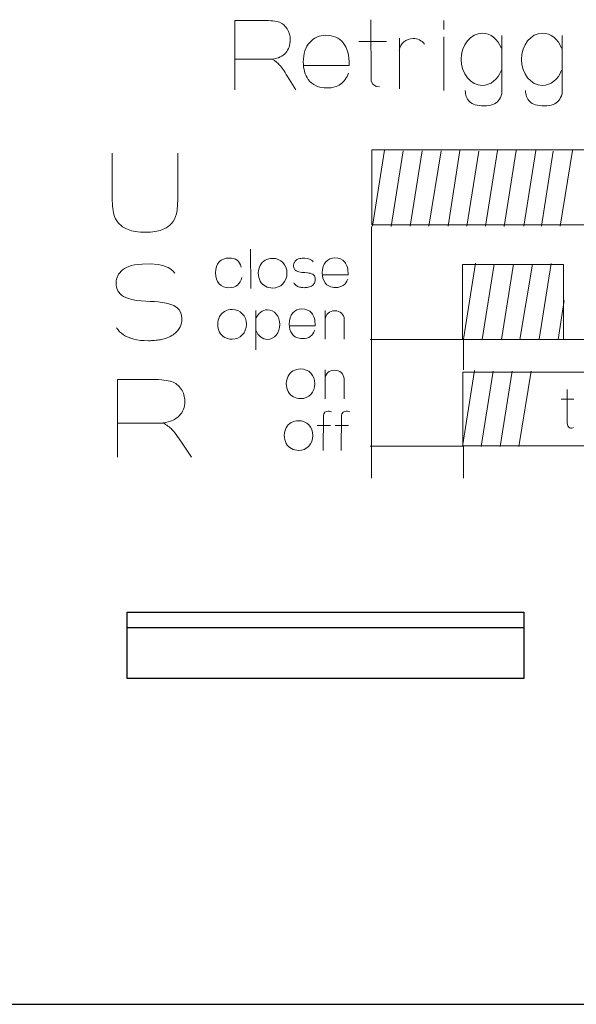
# Model space of a CAD drawing. Header units: millimetres. Extents: x 5 to 192, y 6 to 95.
# Tile 2 of 59: x 23 to 31, y 21 to 36. Entities that reach past the tile are written whole.
import ezdxf

# ---------------------------------------------------------------- set-up
doc = ezdxf.new("R2010")
doc.units = ezdxf.units.MM
doc.header["$MEASUREMENT"] = 0
doc.layers.add('Vrstva 1', color=7, linetype='Continuous')

msp = doc.modelspace()

# ---------------------------------------------------------------- linework, layer by layer
at = {"layer": 'Vrstva 1', "color": 250, "lineweight": 5}
for points, knots in [([(25.928, 34.704), (25.928, 34.704), (25.928, 35.741), (25.928, 35.741), (25.928, 35.741), (25.928, 35.741), (26.358, 35.741), (26.358, 35.741), (26.358, 35.741), (26.466, 35.741), (26.545, 35.732), (26.594, 35.713), (26.594, 35.713), (26.643, 35.695), (26.682, 35.662), (26.712, 35.614), (26.712, 35.614), (26.741, 35.566), (26.756, 35.512), (26.756, 35.451), (26.756, 35.451), (26.756, 35.373), (26.733, 35.308), (26.689, 35.257), (26.689, 35.257), (26.644, 35.207), (26.577, 35.175), (26.488, 35.162), (26.488, 35.162), (26.533, 35.135), (26.569, 35.106), (26.598, 35.075), (26.598, 35.075), (26.627, 35.043), (26.665, 34.987), (26.714, 34.906), (26.714, 34.906), (26.714, 34.906), (26.838, 34.704), (26.838, 34.704)], [0, 0, 0, 0, 0.1, 0.1, 0.1, 0.1, 0.2, 0.2, 0.2, 0.2, 0.3, 0.3, 0.3, 0.3, 0.4, 0.4, 0.4, 0.4, 0.5, 0.5, 0.5, 0.5, 0.6, 0.6, 0.6, 0.6, 0.7, 0.7, 0.7, 0.7, 0.8, 0.8, 0.8, 0.8, 0.9, 0.9, 0.9, 0.9, 1, 1, 1, 1]), ([(27.961, 35.752), (27.961, 35.752), (27.965, 34.835), (27.965, 34.835), (27.965, 34.835), (27.965, 34.835), (27.992, 34.788), (27.992, 34.788), (27.992, 34.788), (27.992, 34.788), (28.039, 34.756), (28.039, 34.756), (28.039, 34.756), (28.039, 34.756), (28.092, 34.748), (28.092, 34.748)], [0, 0, 0, 0, 0.25, 0.25, 0.25, 0.25, 0.5, 0.5, 0.5, 0.5, 0.75, 0.75, 0.75, 0.75, 1, 1, 1, 1]), ([(27.627, 34.956), (27.602, 34.883), (27.563, 34.828), (27.509, 34.79), (27.509, 34.79), (27.456, 34.752), (27.388, 34.733), (27.308, 34.733), (27.308, 34.733), (27.18, 34.733), (27.086, 34.775), (27.025, 34.861), (27.025, 34.861), (26.976, 34.929), (26.952, 35.016), (26.952, 35.12), (26.952, 35.12), (26.952, 35.245), (26.984, 35.342), (27.048, 35.413), (27.048, 35.413), (27.111, 35.483), (27.191, 35.519), (27.289, 35.519), (27.289, 35.519), (27.398, 35.519), (27.484, 35.482), (27.547, 35.408), (27.547, 35.408), (27.61, 35.334), (27.64, 35.221), (27.637, 35.068), (27.637, 35.068), (27.637, 35.068), (26.953, 35.068), (26.953, 35.068)], [0, 0, 0, 0, 0.111111, 0.111111, 0.111111, 0.111111, 0.222222, 0.222222, 0.222222, 0.222222, 0.333333, 0.333333, 0.333333, 0.333333, 0.444444, 0.444444, 0.444444, 0.444444, 0.555556, 0.555556, 0.555556, 0.555556, 0.666667, 0.666667, 0.666667, 0.666667, 0.777778, 0.777778, 0.777778, 0.777778, 0.888889, 0.888889, 0.888889, 0.888889, 1, 1, 1, 1]), ([(28.386, 35.294), (28.396, 35.395), (28.485, 35.472), (28.592, 35.472), (28.592, 35.472), (28.659, 35.472), (28.722, 35.441), (28.76, 35.389)], [0, 0, 0, 0, 0.5, 0.5, 0.5, 0.5, 1, 1, 1, 1]), ([(29.91, 34.996), (29.859, 34.859), (29.747, 34.771), (29.625, 34.771), (29.625, 34.771), (29.451, 34.771), (29.309, 34.945), (29.309, 35.16), (29.309, 35.16), (29.309, 35.375), (29.451, 35.55), (29.625, 35.55), (29.625, 35.55), (29.747, 35.55), (29.859, 35.462), (29.91, 35.325)], [0, 0, 0, 0, 0.25, 0.25, 0.25, 0.25, 0.5, 0.5, 0.5, 0.5, 0.75, 0.75, 0.75, 0.75, 1, 1, 1, 1]), ([(30.81, 34.996), (30.759, 34.859), (30.647, 34.771), (30.525, 34.771), (30.525, 34.771), (30.351, 34.771), (30.209, 34.945), (30.209, 35.16), (30.209, 35.16), (30.209, 35.375), (30.351, 35.55), (30.525, 35.55), (30.525, 35.55), (30.647, 35.55), (30.759, 35.462), (30.81, 35.325)], [0, 0, 0, 0, 0.25, 0.25, 0.25, 0.25, 0.5, 0.5, 0.5, 0.5, 0.75, 0.75, 0.75, 0.75, 1, 1, 1, 1]), ([(29.916, 34.648), (29.905, 34.604), (29.888, 34.57), (29.867, 34.545), (29.867, 34.545), (29.846, 34.52), (29.818, 34.5), (29.783, 34.486), (29.783, 34.486), (29.748, 34.472), (29.704, 34.465), (29.65, 34.465), (29.65, 34.465), (29.548, 34.465), (29.477, 34.487), (29.434, 34.53), (29.434, 34.53), (29.392, 34.574), (29.371, 34.629), (29.371, 34.696)], [0, 0, 0, 0, 0.2, 0.2, 0.2, 0.2, 0.4, 0.4, 0.4, 0.4, 0.6, 0.6, 0.6, 0.6, 0.8, 0.8, 0.8, 0.8, 1, 1, 1, 1]), ([(30.816, 34.648), (30.805, 34.604), (30.788, 34.57), (30.767, 34.545), (30.767, 34.545), (30.746, 34.52), (30.718, 34.5), (30.683, 34.486), (30.683, 34.486), (30.648, 34.472), (30.604, 34.465), (30.55, 34.465), (30.55, 34.465), (30.448, 34.465), (30.377, 34.487), (30.334, 34.53), (30.334, 34.53), (30.292, 34.574), (30.271, 34.629), (30.271, 34.696)], [0, 0, 0, 0, 0.2, 0.2, 0.2, 0.2, 0.4, 0.4, 0.4, 0.4, 0.6, 0.6, 0.6, 0.6, 0.8, 0.8, 0.8, 0.8, 1, 1, 1, 1]), ([(25.077, 33.757), (25.077, 33.757), (25.077, 33.148), (25.077, 33.148), (25.077, 33.148), (25.077, 33.009), (25.071, 32.911), (25.057, 32.853), (25.057, 32.853), (25.044, 32.796), (25.019, 32.748), (24.983, 32.708), (24.983, 32.708), (24.947, 32.669), (24.899, 32.637), (24.838, 32.614), (24.838, 32.614), (24.778, 32.59), (24.699, 32.579), (24.602, 32.579), (24.602, 32.579), (24.484, 32.579), (24.395, 32.591), (24.334, 32.617), (24.334, 32.617), (24.274, 32.642), (24.226, 32.676), (24.191, 32.716), (24.191, 32.716), (24.155, 32.757), (24.132, 32.8), (24.121, 32.845), (24.121, 32.845), (24.105, 32.911), (24.097, 33.009), (24.097, 33.139), (24.097, 33.139), (24.097, 33.139), (24.097, 33.757), (24.097, 33.757)], [0, 0, 0, 0, 0.1, 0.1, 0.1, 0.1, 0.2, 0.2, 0.2, 0.2, 0.3, 0.3, 0.3, 0.3, 0.4, 0.4, 0.4, 0.4, 0.5, 0.5, 0.5, 0.5, 0.6, 0.6, 0.6, 0.6, 0.7, 0.7, 0.7, 0.7, 0.8, 0.8, 0.8, 0.8, 0.9, 0.9, 0.9, 0.9, 1, 1, 1, 1]), ([(27.977, 32.691), (27.977, 32.691), (39.446, 32.691), (39.446, 32.691), (39.446, 32.691), (39.446, 32.691), (39.446, 33.81), (39.446, 33.81), (39.446, 33.81), (39.446, 33.81), (27.977, 33.81), (27.977, 33.81), (27.977, 33.81), (27.977, 33.81), (27.977, 32.691), (27.977, 32.691)], [0, 0, 0, 0, 0.25, 0.25, 0.25, 0.25, 0.5, 0.5, 0.5, 0.5, 0.75, 0.75, 0.75, 0.75, 1, 1, 1, 1]), ([(25.035, 31.966), (25.035, 31.966), (25.003, 32.002), (25.003, 32.002), (25.003, 32.002), (25.003, 32.002), (24.958, 32.038), (24.958, 32.038), (24.958, 32.038), (24.958, 32.038), (24.934, 32.051), (24.934, 32.051), (24.934, 32.051), (24.934, 32.051), (24.904, 32.064), (24.904, 32.064), (24.904, 32.064), (24.904, 32.064), (24.869, 32.076), (24.869, 32.076), (24.869, 32.076), (24.869, 32.076), (24.828, 32.087), (24.828, 32.087), (24.828, 32.087), (24.828, 32.087), (24.782, 32.095), (24.782, 32.095), (24.782, 32.095), (24.782, 32.095), (24.671, 32.105), (24.671, 32.105), (24.671, 32.105), (24.671, 32.105), (24.544, 32.104), (24.544, 32.104), (24.544, 32.104), (24.544, 32.104), (24.485, 32.099), (24.485, 32.099), (24.485, 32.099), (24.485, 32.099), (24.432, 32.092), (24.432, 32.092), (24.432, 32.092), (24.432, 32.092), (24.385, 32.081), (24.385, 32.081), (24.385, 32.081), (24.385, 32.081), (24.344, 32.068), (24.344, 32.068), (24.344, 32.068), (24.344, 32.068), (24.309, 32.053), (24.309, 32.053), (24.309, 32.053), (24.309, 32.053), (24.279, 32.036), (24.279, 32.036), (24.279, 32.036), (24.279, 32.036), (24.253, 32.017), (24.253, 32.017), (24.253, 32.017), (24.253, 32.017), (24.229, 31.995), (24.229, 31.995), (24.229, 31.995), (24.229, 31.995), (24.209, 31.973), (24.209, 31.973), (24.209, 31.973), (24.209, 31.973), (24.193, 31.95), (24.193, 31.95), (24.193, 31.95), (24.193, 31.95), (24.18, 31.926), (24.18, 31.926), (24.18, 31.926), (24.18, 31.926), (24.17, 31.902), (24.17, 31.902), (24.17, 31.902), (24.17, 31.902), (24.162, 31.876), (24.162, 31.876), (24.162, 31.876), (24.162, 31.876), (24.158, 31.849), (24.158, 31.849), (24.158, 31.849), (24.158, 31.849), (24.156, 31.819), (24.156, 31.819), (24.156, 31.819), (24.156, 31.819), (24.158, 31.786), (24.158, 31.786), (24.158, 31.786), (24.158, 31.786), (24.163, 31.756), (24.163, 31.756), (24.163, 31.756), (24.163, 31.756), (24.172, 31.729), (24.172, 31.729), (24.172, 31.729), (24.172, 31.729), (24.183, 31.705), (24.183, 31.705), (24.183, 31.705), (24.183, 31.705), (24.197, 31.682), (24.197, 31.682), (24.197, 31.682), (24.197, 31.682), (24.215, 31.66), (24.215, 31.66), (24.215, 31.66), (24.215, 31.66), (24.237, 31.64), (24.237, 31.64), (24.237, 31.64), (24.237, 31.64), (24.265, 31.619), (24.265, 31.619), (24.265, 31.619), (24.419, 31.537), (24.647, 31.553), (24.783, 31.539), (24.783, 31.539), (24.868, 31.524), (24.935, 31.519), (25.019, 31.483), (25.019, 31.483), (25.019, 31.483), (25.068, 31.452), (25.068, 31.452), (25.068, 31.452), (25.068, 31.452), (25.098, 31.421), (25.098, 31.421), (25.098, 31.421), (25.098, 31.421), (25.119, 31.385), (25.119, 31.385), (25.119, 31.385), (25.119, 31.385), (25.133, 31.34), (25.133, 31.34), (25.133, 31.34), (25.133, 31.34), (25.138, 31.283), (25.138, 31.283), (25.138, 31.283), (25.138, 31.283), (25.136, 31.251), (25.136, 31.251), (25.136, 31.251), (25.136, 31.251), (25.131, 31.221), (25.131, 31.221), (25.131, 31.221), (25.131, 31.221), (25.123, 31.193), (25.123, 31.193), (25.123, 31.193), (25.123, 31.193), (25.111, 31.166), (25.111, 31.166), (25.111, 31.166), (25.111, 31.166), (25.096, 31.139), (25.096, 31.139), (25.096, 31.139), (25.096, 31.139), (25.076, 31.113), (25.076, 31.113), (25.076, 31.113), (25.076, 31.113), (25.053, 31.087), (25.053, 31.087), (25.053, 31.087), (25.053, 31.087), (25.009, 31.048), (25.009, 31.048), (25.009, 31.048), (24.98, 31.029), (24.951, 31.014), (24.92, 31.001), (24.92, 31.001), (24.92, 31.001), (24.875, 30.986), (24.875, 30.986), (24.875, 30.986), (24.875, 30.986), (24.817, 30.973), (24.817, 30.973), (24.817, 30.973), (24.788, 30.969), (24.759, 30.965), (24.73, 30.962), (24.73, 30.962), (24.7, 30.96), (24.67, 30.959), (24.639, 30.958), (24.639, 30.958), (24.639, 30.958), (24.577, 30.96), (24.577, 30.96), (24.577, 30.96), (24.577, 30.96), (24.52, 30.964), (24.52, 30.964), (24.52, 30.964), (24.52, 30.964), (24.467, 30.972), (24.467, 30.972), (24.467, 30.972), (24.467, 30.972), (24.419, 30.982), (24.419, 30.982), (24.419, 30.982), (24.419, 30.982), (24.375, 30.995), (24.375, 30.995), (24.375, 30.995), (24.375, 30.995), (24.335, 31.01), (24.335, 31.01), (24.335, 31.01), (24.335, 31.01), (24.298, 31.027), (24.298, 31.027), (24.298, 31.027), (24.298, 31.027), (24.265, 31.047), (24.265, 31.047), (24.265, 31.047), (24.265, 31.047), (24.235, 31.069), (24.235, 31.069), (24.235, 31.069), (24.235, 31.069), (24.208, 31.093), (24.208, 31.093), (24.208, 31.093), (24.208, 31.093), (24.184, 31.119), (24.184, 31.119), (24.184, 31.119), (24.184, 31.119), (24.16, 31.15), (24.16, 31.15)], [0, 0, 0, 0, 0.015625, 0.015625, 0.015625, 0.015625, 0.03125, 0.03125, 0.03125, 0.03125, 0.046875, 0.046875, 0.046875, 0.046875, 0.0625, 0.0625, 0.0625, 0.0625, 0.078125, 0.078125, 0.078125, 0.078125, 0.09375, 0.09375, 0.09375, 0.09375, 0.109375, 0.109375, 0.109375, 0.109375, 0.125, 0.125, 0.125, 0.125, 0.140625, 0.140625, 0.140625, 0.140625, 0.15625, 0.15625, 0.15625, 0.15625, 0.171875, 0.171875, 0.171875, 0.171875, 0.1875, 0.1875, 0.1875, 0.1875, 0.203125, 0.203125, 0.203125, 0.203125, 0.21875, 0.21875, 0.21875, 0.21875, 0.234375, 0.234375, 0.234375, 0.234375, 0.25, 0.25, 0.25, 0.25, 0.265625, 0.265625, 0.265625, 0.265625, 0.28125, 0.28125, 0.28125, 0.28125, 0.296875, 0.296875, 0.296875, 0.296875, 0.3125, 0.3125, 0.3125, 0.3125, 0.328125, 0.328125, 0.328125, 0.328125, 0.34375, 0.34375, 0.34375, 0.34375, 0.359375, 0.359375, 0.359375, 0.359375, 0.375, 0.375, 0.375, 0.375, 0.390625, 0.390625, 0.390625, 0.390625, 0.40625, 0.40625, 0.40625, 0.40625, 0.421875, 0.421875, 0.421875, 0.421875, 0.4375, 0.4375, 0.4375, 0.4375, 0.453125, 0.453125, 0.453125, 0.453125, 0.46875, 0.46875, 0.46875, 0.46875, 0.484375, 0.484375, 0.484375, 0.484375, 0.5, 0.5, 0.5, 0.5, 0.515625, 0.515625, 0.515625, 0.515625, 0.53125, 0.53125, 0.53125, 0.53125, 0.546875, 0.546875, 0.546875, 0.546875, 0.5625, 0.5625, 0.5625, 0.5625, 0.578125, 0.578125, 0.578125, 0.578125, 0.59375, 0.59375, 0.59375, 0.59375, 0.609375, 0.609375, 0.609375, 0.609375, 0.625, 0.625, 0.625, 0.625, 0.640625, 0.640625, 0.640625, 0.640625, 0.65625, 0.65625, 0.65625, 0.65625, 0.671875, 0.671875, 0.671875, 0.671875, 0.6875, 0.6875, 0.6875, 0.6875, 0.703125, 0.703125, 0.703125, 0.703125, 0.71875, 0.71875, 0.71875, 0.71875, 0.734375, 0.734375, 0.734375, 0.734375, 0.75, 0.75, 0.75, 0.75, 0.765625, 0.765625, 0.765625, 0.765625, 0.78125, 0.78125, 0.78125, 0.78125, 0.796875, 0.796875, 0.796875, 0.796875, 0.8125, 0.8125, 0.8125, 0.8125, 0.828125, 0.828125, 0.828125, 0.828125, 0.84375, 0.84375, 0.84375, 0.84375, 0.859375, 0.859375, 0.859375, 0.859375, 0.875, 0.875, 0.875, 0.875, 0.890625, 0.890625, 0.890625, 0.890625, 0.90625, 0.90625, 0.90625, 0.90625, 0.921875, 0.921875, 0.921875, 0.921875, 0.9375, 0.9375, 0.9375, 0.9375, 0.953125, 0.953125, 0.953125, 0.953125, 0.96875, 0.96875, 0.96875, 0.96875, 0.984375, 0.984375, 0.984375, 0.984375, 1, 1, 1, 1]), ([(26.032, 31.904), (26.021, 31.853), (25.999, 31.815), (25.968, 31.789), (25.968, 31.789), (25.936, 31.763), (25.894, 31.75), (25.84, 31.75), (25.84, 31.75), (25.78, 31.75), (25.732, 31.77), (25.696, 31.809), (25.696, 31.809), (25.66, 31.848), (25.642, 31.902), (25.642, 31.971), (25.642, 31.971), (25.642, 32.041), (25.66, 32.096), (25.696, 32.135), (25.696, 32.135), (25.732, 32.174), (25.781, 32.193), (25.842, 32.193), (25.842, 32.193), (25.893, 32.193), (25.933, 32.182), (25.962, 32.16), (25.962, 32.16), (25.992, 32.138), (26.013, 32.104), (26.026, 32.058)], [0, 0, 0, 0, 0.125, 0.125, 0.125, 0.125, 0.25, 0.25, 0.25, 0.25, 0.375, 0.375, 0.375, 0.375, 0.5, 0.5, 0.5, 0.5, 0.625, 0.625, 0.625, 0.625, 0.75, 0.75, 0.75, 0.75, 0.875, 0.875, 0.875, 0.875, 1, 1, 1, 1]), ([(26.28, 31.972), (26.28, 32.01), (26.289, 32.046), (26.307, 32.081), (26.307, 32.081), (26.325, 32.115), (26.35, 32.142), (26.383, 32.16), (26.383, 32.16), (26.416, 32.179), (26.453, 32.188), (26.493, 32.188), (26.493, 32.188), (26.556, 32.188), (26.607, 32.167), (26.647, 32.125), (26.647, 32.125), (26.687, 32.084), (26.707, 32.031), (26.707, 31.968), (26.707, 31.968), (26.707, 31.904), (26.687, 31.85), (26.646, 31.808), (26.646, 31.808), (26.606, 31.766), (26.555, 31.745), (26.494, 31.745), (26.494, 31.745), (26.456, 31.745), (26.42, 31.754), (26.386, 31.771), (26.386, 31.771), (26.351, 31.789), (26.325, 31.815), (26.307, 31.849), (26.307, 31.849), (26.289, 31.882), (26.28, 31.924), (26.28, 31.972)], [0, 0, 0, 0, 0.1, 0.1, 0.1, 0.1, 0.2, 0.2, 0.2, 0.2, 0.3, 0.3, 0.3, 0.3, 0.4, 0.4, 0.4, 0.4, 0.5, 0.5, 0.5, 0.5, 0.6, 0.6, 0.6, 0.6, 0.7, 0.7, 0.7, 0.7, 0.8, 0.8, 0.8, 0.8, 0.9, 0.9, 0.9, 0.9, 1, 1, 1, 1]), ([(27.097, 32.136), (27.097, 32.136), (27.087, 32.149), (27.087, 32.149), (27.087, 32.149), (27.087, 32.149), (27.072, 32.163), (27.072, 32.163), (27.072, 32.163), (27.072, 32.163), (27.064, 32.168), (27.064, 32.168), (27.064, 32.168), (27.064, 32.168), (27.054, 32.173), (27.054, 32.173), (27.054, 32.173), (27.054, 32.173), (27.042, 32.178), (27.042, 32.178), (27.042, 32.178), (27.042, 32.178), (27.029, 32.182), (27.029, 32.182), (27.029, 32.182), (27.029, 32.182), (27.013, 32.185), (27.013, 32.185), (27.013, 32.185), (27.013, 32.185), (26.977, 32.189), (26.977, 32.189), (26.977, 32.189), (26.977, 32.189), (26.935, 32.189), (26.935, 32.189), (26.935, 32.189), (26.935, 32.189), (26.915, 32.187), (26.915, 32.187), (26.915, 32.187), (26.915, 32.187), (26.898, 32.184), (26.898, 32.184), (26.898, 32.184), (26.898, 32.184), (26.882, 32.18), (26.882, 32.18), (26.882, 32.18), (26.882, 32.18), (26.869, 32.175), (26.869, 32.175), (26.869, 32.175), (26.869, 32.175), (26.857, 32.169), (26.857, 32.169), (26.857, 32.169), (26.857, 32.169), (26.847, 32.162), (26.847, 32.162), (26.847, 32.162), (26.847, 32.162), (26.839, 32.155), (26.839, 32.155), (26.839, 32.155), (26.839, 32.155), (26.831, 32.147), (26.831, 32.147), (26.831, 32.147), (26.831, 32.147), (26.824, 32.138), (26.824, 32.138), (26.824, 32.138), (26.824, 32.138), (26.819, 32.129), (26.819, 32.129), (26.819, 32.129), (26.819, 32.129), (26.814, 32.121), (26.814, 32.121), (26.814, 32.121), (26.814, 32.121), (26.811, 32.111), (26.811, 32.111), (26.811, 32.111), (26.811, 32.111), (26.809, 32.101), (26.809, 32.101), (26.809, 32.101), (26.809, 32.101), (26.807, 32.091), (26.807, 32.091), (26.807, 32.091), (26.807, 32.091), (26.807, 32.08), (26.807, 32.08), (26.807, 32.08), (26.807, 32.08), (26.807, 32.067), (26.807, 32.067), (26.807, 32.067), (26.807, 32.067), (26.809, 32.055), (26.809, 32.055), (26.809, 32.055), (26.809, 32.055), (26.812, 32.045), (26.812, 32.045), (26.812, 32.045), (26.812, 32.045), (26.815, 32.036), (26.815, 32.036), (26.815, 32.036), (26.815, 32.036), (26.82, 32.027), (26.82, 32.027), (26.82, 32.027), (26.82, 32.027), (26.826, 32.019), (26.826, 32.019), (26.826, 32.019), (26.826, 32.019), (26.833, 32.011), (26.833, 32.011), (26.833, 32.011), (26.833, 32.011), (26.843, 32.003), (26.843, 32.003), (26.843, 32.003), (26.893, 31.972), (26.969, 31.978), (27.014, 31.973), (27.014, 31.973), (27.042, 31.967), (27.064, 31.965), (27.092, 31.951), (27.092, 31.951), (27.092, 31.951), (27.108, 31.939), (27.108, 31.939), (27.108, 31.939), (27.108, 31.939), (27.118, 31.927), (27.118, 31.927), (27.118, 31.927), (27.118, 31.927), (27.125, 31.913), (27.125, 31.913), (27.125, 31.913), (27.125, 31.913), (27.129, 31.896), (27.129, 31.896), (27.129, 31.896), (27.129, 31.896), (27.131, 31.874), (27.131, 31.874), (27.131, 31.874), (27.131, 31.874), (27.131, 31.862), (27.131, 31.862), (27.131, 31.862), (27.131, 31.862), (27.129, 31.851), (27.129, 31.851), (27.129, 31.851), (27.129, 31.851), (27.126, 31.84), (27.126, 31.84), (27.126, 31.84), (27.126, 31.84), (27.122, 31.83), (27.122, 31.83), (27.122, 31.83), (27.122, 31.83), (27.117, 31.819), (27.117, 31.819), (27.117, 31.819), (27.117, 31.819), (27.111, 31.809), (27.111, 31.809), (27.111, 31.809), (27.111, 31.809), (27.103, 31.799), (27.103, 31.799), (27.103, 31.799), (27.103, 31.799), (27.088, 31.785), (27.088, 31.785), (27.088, 31.785), (27.079, 31.778), (27.069, 31.772), (27.059, 31.767), (27.059, 31.767), (27.059, 31.767), (27.044, 31.761), (27.044, 31.761), (27.044, 31.761), (27.044, 31.761), (27.025, 31.756), (27.025, 31.756), (27.025, 31.756), (27.016, 31.754), (27.006, 31.753), (26.996, 31.752), (26.996, 31.752), (26.986, 31.751), (26.976, 31.751), (26.966, 31.75), (26.966, 31.75), (26.966, 31.75), (26.946, 31.751), (26.946, 31.751), (26.946, 31.751), (26.946, 31.751), (26.927, 31.753), (26.927, 31.753), (26.927, 31.753), (26.927, 31.753), (26.909, 31.756), (26.909, 31.756), (26.909, 31.756), (26.909, 31.756), (26.893, 31.759), (26.893, 31.759), (26.893, 31.759), (26.893, 31.759), (26.879, 31.764), (26.879, 31.764), (26.879, 31.764), (26.879, 31.764), (26.866, 31.77), (26.866, 31.77), (26.866, 31.77), (26.866, 31.77), (26.854, 31.777), (26.854, 31.777), (26.854, 31.777), (26.854, 31.777), (26.843, 31.784), (26.843, 31.784), (26.843, 31.784), (26.843, 31.784), (26.833, 31.793), (26.833, 31.793), (26.833, 31.793), (26.833, 31.793), (26.824, 31.802), (26.824, 31.802), (26.824, 31.802), (26.824, 31.802), (26.816, 31.812), (26.816, 31.812), (26.816, 31.812), (26.816, 31.812), (26.808, 31.824), (26.808, 31.824)], [0, 0, 0, 0, 0.015625, 0.015625, 0.015625, 0.015625, 0.03125, 0.03125, 0.03125, 0.03125, 0.046875, 0.046875, 0.046875, 0.046875, 0.0625, 0.0625, 0.0625, 0.0625, 0.078125, 0.078125, 0.078125, 0.078125, 0.09375, 0.09375, 0.09375, 0.09375, 0.109375, 0.109375, 0.109375, 0.109375, 0.125, 0.125, 0.125, 0.125, 0.140625, 0.140625, 0.140625, 0.140625, 0.15625, 0.15625, 0.15625, 0.15625, 0.171875, 0.171875, 0.171875, 0.171875, 0.1875, 0.1875, 0.1875, 0.1875, 0.203125, 0.203125, 0.203125, 0.203125, 0.21875, 0.21875, 0.21875, 0.21875, 0.234375, 0.234375, 0.234375, 0.234375, 0.25, 0.25, 0.25, 0.25, 0.265625, 0.265625, 0.265625, 0.265625, 0.28125, 0.28125, 0.28125, 0.28125, 0.296875, 0.296875, 0.296875, 0.296875, 0.3125, 0.3125, 0.3125, 0.3125, 0.328125, 0.328125, 0.328125, 0.328125, 0.34375, 0.34375, 0.34375, 0.34375, 0.359375, 0.359375, 0.359375, 0.359375, 0.375, 0.375, 0.375, 0.375, 0.390625, 0.390625, 0.390625, 0.390625, 0.40625, 0.40625, 0.40625, 0.40625, 0.421875, 0.421875, 0.421875, 0.421875, 0.4375, 0.4375, 0.4375, 0.4375, 0.453125, 0.453125, 0.453125, 0.453125, 0.46875, 0.46875, 0.46875, 0.46875, 0.484375, 0.484375, 0.484375, 0.484375, 0.5, 0.5, 0.5, 0.5, 0.515625, 0.515625, 0.515625, 0.515625, 0.53125, 0.53125, 0.53125, 0.53125, 0.546875, 0.546875, 0.546875, 0.546875, 0.5625, 0.5625, 0.5625, 0.5625, 0.578125, 0.578125, 0.578125, 0.578125, 0.59375, 0.59375, 0.59375, 0.59375, 0.609375, 0.609375, 0.609375, 0.609375, 0.625, 0.625, 0.625, 0.625, 0.640625, 0.640625, 0.640625, 0.640625, 0.65625, 0.65625, 0.65625, 0.65625, 0.671875, 0.671875, 0.671875, 0.671875, 0.6875, 0.6875, 0.6875, 0.6875, 0.703125, 0.703125, 0.703125, 0.703125, 0.71875, 0.71875, 0.71875, 0.71875, 0.734375, 0.734375, 0.734375, 0.734375, 0.75, 0.75, 0.75, 0.75, 0.765625, 0.765625, 0.765625, 0.765625, 0.78125, 0.78125, 0.78125, 0.78125, 0.796875, 0.796875, 0.796875, 0.796875, 0.8125, 0.8125, 0.8125, 0.8125, 0.828125, 0.828125, 0.828125, 0.828125, 0.84375, 0.84375, 0.84375, 0.84375, 0.859375, 0.859375, 0.859375, 0.859375, 0.875, 0.875, 0.875, 0.875, 0.890625, 0.890625, 0.890625, 0.890625, 0.90625, 0.90625, 0.90625, 0.90625, 0.921875, 0.921875, 0.921875, 0.921875, 0.9375, 0.9375, 0.9375, 0.9375, 0.953125, 0.953125, 0.953125, 0.953125, 0.96875, 0.96875, 0.96875, 0.96875, 0.984375, 0.984375, 0.984375, 0.984375, 1, 1, 1, 1]), ([(27.615, 31.879), (27.601, 31.838), (27.579, 31.807), (27.549, 31.785), (27.549, 31.785), (27.519, 31.764), (27.481, 31.753), (27.436, 31.753), (27.436, 31.753), (27.364, 31.753), (27.311, 31.777), (27.276, 31.825), (27.276, 31.825), (27.249, 31.864), (27.235, 31.913), (27.235, 31.971), (27.235, 31.971), (27.235, 32.041), (27.253, 32.097), (27.289, 32.136), (27.289, 32.136), (27.325, 32.176), (27.37, 32.196), (27.425, 32.196), (27.425, 32.196), (27.486, 32.196), (27.535, 32.175), (27.57, 32.133), (27.57, 32.133), (27.606, 32.092), (27.623, 32.028), (27.621, 31.942), (27.621, 31.942), (27.621, 31.942), (27.236, 31.942), (27.236, 31.942)], [0, 0, 0, 0, 0.111111, 0.111111, 0.111111, 0.111111, 0.222222, 0.222222, 0.222222, 0.222222, 0.333333, 0.333333, 0.333333, 0.333333, 0.444444, 0.444444, 0.444444, 0.444444, 0.555556, 0.555556, 0.555556, 0.555556, 0.666667, 0.666667, 0.666667, 0.666667, 0.777778, 0.777778, 0.777778, 0.777778, 0.888889, 0.888889, 0.888889, 0.888889, 1, 1, 1, 1]), ([(29.329, 30.976), (29.329, 30.976), (30.839, 30.976), (30.839, 30.976), (30.839, 30.976), (30.839, 30.976), (30.839, 32.095), (30.839, 32.095), (30.839, 32.095), (30.839, 32.095), (29.329, 32.095), (29.329, 32.095), (29.329, 32.095), (29.329, 32.095), (29.329, 30.976), (29.329, 30.976)], [0, 0, 0, 0, 0.25, 0.25, 0.25, 0.25, 0.5, 0.5, 0.5, 0.5, 0.75, 0.75, 0.75, 0.75, 1, 1, 1, 1]), ([(25.674, 31.209), (25.674, 31.247), (25.683, 31.283), (25.701, 31.318), (25.701, 31.318), (25.719, 31.352), (25.744, 31.379), (25.777, 31.397), (25.777, 31.397), (25.81, 31.416), (25.846, 31.425), (25.887, 31.425), (25.887, 31.425), (25.949, 31.425), (26.001, 31.404), (26.041, 31.362), (26.041, 31.362), (26.081, 31.321), (26.101, 31.268), (26.101, 31.204), (26.101, 31.204), (26.101, 31.14), (26.08, 31.087), (26.04, 31.045), (26.04, 31.045), (26, 31.003), (25.949, 30.982), (25.888, 30.982), (25.888, 30.982), (25.85, 30.982), (25.814, 30.991), (25.779, 31.008), (25.779, 31.008), (25.745, 31.026), (25.719, 31.052), (25.701, 31.085), (25.701, 31.085), (25.683, 31.119), (25.674, 31.161), (25.674, 31.209)], [0, 0, 0, 0, 0.1, 0.1, 0.1, 0.1, 0.2, 0.2, 0.2, 0.2, 0.3, 0.3, 0.3, 0.3, 0.4, 0.4, 0.4, 0.4, 0.5, 0.5, 0.5, 0.5, 0.6, 0.6, 0.6, 0.6, 0.7, 0.7, 0.7, 0.7, 0.8, 0.8, 0.8, 0.8, 0.9, 0.9, 0.9, 0.9, 1, 1, 1, 1]), ([(26.246, 31.293), (26.277, 31.371), (26.343, 31.42), (26.415, 31.42), (26.415, 31.42), (26.518, 31.42), (26.602, 31.322), (26.602, 31.2), (26.602, 31.2), (26.602, 31.078), (26.518, 30.979), (26.415, 30.979), (26.415, 30.979), (26.341, 30.979), (26.273, 31.032), (26.244, 31.114)], [0, 0, 0, 0, 0.25, 0.25, 0.25, 0.25, 0.5, 0.5, 0.5, 0.5, 0.75, 0.75, 0.75, 0.75, 1, 1, 1, 1]), ([(27.122, 31.116), (27.108, 31.075), (27.086, 31.043), (27.056, 31.022), (27.056, 31.022), (27.026, 31.001), (26.988, 30.99), (26.942, 30.99), (26.942, 30.99), (26.871, 30.99), (26.817, 31.014), (26.783, 31.062), (26.783, 31.062), (26.756, 31.101), (26.742, 31.149), (26.742, 31.208), (26.742, 31.208), (26.742, 31.278), (26.76, 31.333), (26.796, 31.373), (26.796, 31.373), (26.831, 31.413), (26.877, 31.433), (26.931, 31.433), (26.931, 31.433), (26.993, 31.433), (27.042, 31.412), (27.077, 31.37), (27.077, 31.37), (27.113, 31.329), (27.13, 31.265), (27.128, 31.179), (27.128, 31.179), (27.128, 31.179), (26.743, 31.179), (26.743, 31.179)], [0, 0, 0, 0, 0.111111, 0.111111, 0.111111, 0.111111, 0.222222, 0.222222, 0.222222, 0.222222, 0.333333, 0.333333, 0.333333, 0.333333, 0.444444, 0.444444, 0.444444, 0.444444, 0.555556, 0.555556, 0.555556, 0.555556, 0.666667, 0.666667, 0.666667, 0.666667, 0.777778, 0.777778, 0.777778, 0.777778, 0.888889, 0.888889, 0.888889, 0.888889, 1, 1, 1, 1]), ([(27.28, 31.279), (27.28, 31.349), (27.344, 31.406), (27.422, 31.406), (27.422, 31.406), (27.5, 31.406), (27.563, 31.349), (27.563, 31.279)], [0, 0, 0, 0, 0.5, 0.5, 0.5, 0.5, 1, 1, 1, 1]), ([(26.698, 30.322), (26.698, 30.359), (26.707, 30.395), (26.725, 30.43), (26.725, 30.43), (26.743, 30.465), (26.768, 30.491), (26.801, 30.509), (26.801, 30.509), (26.834, 30.528), (26.87, 30.537), (26.911, 30.537), (26.911, 30.537), (26.973, 30.537), (27.024, 30.516), (27.064, 30.475), (27.064, 30.475), (27.104, 30.433), (27.124, 30.38), (27.124, 30.317), (27.124, 30.317), (27.124, 30.253), (27.104, 30.2), (27.064, 30.157), (27.064, 30.157), (27.024, 30.115), (26.973, 30.094), (26.912, 30.094), (26.912, 30.094), (26.874, 30.094), (26.838, 30.103), (26.803, 30.121), (26.803, 30.121), (26.769, 30.138), (26.743, 30.164), (26.725, 30.198), (26.725, 30.198), (26.707, 30.232), (26.698, 30.273), (26.698, 30.322)], [0, 0, 0, 0, 0.1, 0.1, 0.1, 0.1, 0.2, 0.2, 0.2, 0.2, 0.3, 0.3, 0.3, 0.3, 0.4, 0.4, 0.4, 0.4, 0.5, 0.5, 0.5, 0.5, 0.6, 0.6, 0.6, 0.6, 0.7, 0.7, 0.7, 0.7, 0.8, 0.8, 0.8, 0.8, 0.9, 0.9, 0.9, 0.9, 1, 1, 1, 1]), ([(27.277, 30.391), (27.277, 30.462), (27.34, 30.519), (27.418, 30.519), (27.418, 30.519), (27.496, 30.519), (27.56, 30.462), (27.56, 30.391)], [0, 0, 0, 0, 0.5, 0.5, 0.5, 0.5, 1, 1, 1, 1]), ([(32.309, 30.489), (32.309, 30.489), (29.334, 30.489), (29.334, 30.489), (29.334, 30.489), (29.334, 30.489), (29.334, 29.389), (29.334, 29.389), (29.334, 29.389), (29.334, 29.389), (32.309, 29.389), (32.309, 29.389), (32.309, 29.389), (32.309, 29.389), (32.309, 30.489), (32.309, 30.489)], [0, 0, 0, 0, 0.25, 0.25, 0.25, 0.25, 0.5, 0.5, 0.5, 0.5, 0.75, 0.75, 0.75, 0.75, 1, 1, 1, 1]), ([(24.176, 29.22), (24.176, 29.22), (24.176, 30.379), (24.176, 30.379), (24.176, 30.379), (24.176, 30.379), (24.699, 30.379), (24.699, 30.379), (24.699, 30.379), (24.83, 30.379), (24.925, 30.369), (24.985, 30.348), (24.985, 30.348), (25.044, 30.327), (25.092, 30.29), (25.128, 30.237), (25.128, 30.237), (25.164, 30.183), (25.182, 30.123), (25.182, 30.054), (25.182, 30.054), (25.182, 29.967), (25.154, 29.895), (25.1, 29.839), (25.1, 29.839), (25.046, 29.782), (24.965, 29.746), (24.857, 29.732), (24.857, 29.732), (24.911, 29.702), (24.955, 29.67), (24.99, 29.634), (24.99, 29.634), (25.025, 29.599), (25.072, 29.536), (25.131, 29.446), (25.131, 29.446), (25.131, 29.446), (25.282, 29.22), (25.282, 29.22)], [0, 0, 0, 0, 0.1, 0.1, 0.1, 0.1, 0.2, 0.2, 0.2, 0.2, 0.3, 0.3, 0.3, 0.3, 0.4, 0.4, 0.4, 0.4, 0.5, 0.5, 0.5, 0.5, 0.6, 0.6, 0.6, 0.6, 0.7, 0.7, 0.7, 0.7, 0.8, 0.8, 0.8, 0.8, 0.9, 0.9, 0.9, 0.9, 1, 1, 1, 1]), ([(30.891, 30.231), (30.891, 30.231), (30.891, 29.765), (30.891, 29.765), (30.891, 29.765), (30.891, 29.68), (30.919, 29.633), (30.988, 29.662)], [0, 0, 0, 0, 0.5, 0.5, 0.5, 0.5, 1, 1, 1, 1]), ([(27.249, 29.317), (27.249, 29.317), (27.253, 29.841), (27.253, 29.841), (27.253, 29.841), (27.253, 29.841), (27.259, 29.868), (27.259, 29.868), (27.259, 29.868), (27.259, 29.868), (27.275, 29.89), (27.275, 29.89), (27.275, 29.89), (27.275, 29.89), (27.298, 29.902), (27.298, 29.902), (27.298, 29.902), (27.298, 29.902), (27.321, 29.906), (27.321, 29.906), (27.321, 29.906), (27.321, 29.906), (27.341, 29.906), (27.341, 29.906), (27.341, 29.906), (27.341, 29.906), (27.375, 29.895), (27.375, 29.895)], [0, 0, 0, 0, 0.142857, 0.142857, 0.142857, 0.142857, 0.285714, 0.285714, 0.285714, 0.285714, 0.428571, 0.428571, 0.428571, 0.428571, 0.571429, 0.571429, 0.571429, 0.571429, 0.714286, 0.714286, 0.714286, 0.714286, 0.857143, 0.857143, 0.857143, 0.857143, 1, 1, 1, 1]), ([(27.518, 29.317), (27.518, 29.317), (27.522, 29.841), (27.522, 29.841), (27.522, 29.841), (27.522, 29.841), (27.529, 29.868), (27.529, 29.868), (27.529, 29.868), (27.529, 29.868), (27.545, 29.89), (27.545, 29.89), (27.545, 29.89), (27.545, 29.89), (27.568, 29.902), (27.568, 29.902), (27.568, 29.902), (27.568, 29.902), (27.591, 29.906), (27.591, 29.906), (27.591, 29.906), (27.591, 29.906), (27.611, 29.906), (27.611, 29.906), (27.611, 29.906), (27.611, 29.906), (27.645, 29.895), (27.645, 29.895)], [0, 0, 0, 0, 0.142857, 0.142857, 0.142857, 0.142857, 0.285714, 0.285714, 0.285714, 0.285714, 0.428571, 0.428571, 0.428571, 0.428571, 0.571429, 0.571429, 0.571429, 0.571429, 0.714286, 0.714286, 0.714286, 0.714286, 0.857143, 0.857143, 0.857143, 0.857143, 1, 1, 1, 1]), ([(26.668, 29.549), (26.668, 29.586), (26.678, 29.622), (26.695, 29.657), (26.695, 29.657), (26.713, 29.692), (26.739, 29.718), (26.771, 29.737), (26.771, 29.737), (26.804, 29.755), (26.841, 29.764), (26.881, 29.764), (26.881, 29.764), (26.944, 29.764), (26.995, 29.743), (27.035, 29.702), (27.035, 29.702), (27.075, 29.66), (27.095, 29.607), (27.095, 29.544), (27.095, 29.544), (27.095, 29.48), (27.075, 29.427), (27.035, 29.385), (27.035, 29.385), (26.994, 29.342), (26.944, 29.321), (26.882, 29.321), (26.882, 29.321), (26.844, 29.321), (26.808, 29.33), (26.774, 29.348), (26.774, 29.348), (26.739, 29.365), (26.713, 29.391), (26.695, 29.425), (26.695, 29.425), (26.678, 29.459), (26.668, 29.5), (26.668, 29.549)], [0, 0, 0, 0, 0.1, 0.1, 0.1, 0.1, 0.2, 0.2, 0.2, 0.2, 0.3, 0.3, 0.3, 0.3, 0.4, 0.4, 0.4, 0.4, 0.5, 0.5, 0.5, 0.5, 0.6, 0.6, 0.6, 0.6, 0.7, 0.7, 0.7, 0.7, 0.8, 0.8, 0.8, 0.8, 0.9, 0.9, 0.9, 0.9, 1, 1, 1, 1])]:
    msp.add_open_spline(points, degree=3, knots=knots, dxfattribs=at)
for points in [[(29.052, 35.741), (29.052, 35.741), (29.052, 35.606), (29.052, 35.606)], [(28.388, 35.477), (28.388, 35.477), (28.388, 34.718), (28.388, 34.718)], [(29.052, 35.495), (29.052, 35.495), (29.052, 34.695), (29.052, 34.695)], [(29.916, 34.638), (29.916, 34.638), (29.916, 35.518), (29.916, 35.518)], [(30.816, 34.638), (30.816, 34.638), (30.816, 35.518), (30.816, 35.518)], [(27.78, 35.427), (27.78, 35.427), (28.193, 35.427), (28.193, 35.427)], [(26.495, 35.161), (26.495, 35.161), (25.934, 35.161), (25.934, 35.161)], [(28.165, 33.805), (28.165, 33.805), (27.985, 32.67), (27.985, 32.67)], [(28.442, 33.793), (28.442, 33.793), (28.263, 32.666), (28.263, 32.666)], [(28.727, 33.793), (28.727, 33.793), (28.549, 32.668), (28.549, 32.668)], [(29.012, 33.793), (29.012, 33.793), (28.827, 32.667), (28.827, 32.667)], [(29.292, 33.801), (29.292, 33.801), (29.113, 32.67), (29.113, 32.67)], [(29.573, 33.788), (29.573, 33.788), (29.396, 32.668), (29.396, 32.668)], [(29.854, 33.801), (29.854, 33.801), (29.675, 32.67), (29.675, 32.67)], [(30.132, 33.797), (30.132, 33.797), (29.952, 32.663), (29.952, 32.663)], [(30.424, 33.797), (30.424, 33.797), (30.244, 32.668), (30.244, 32.668)], [(30.686, 33.788), (30.686, 33.788), (30.509, 32.669), (30.509, 32.669)], [(30.972, 33.801), (30.972, 33.801), (30.787, 32.671), (30.787, 32.671)], [(27.972, 32.665), (27.972, 32.665), (27.972, 28.905), (27.972, 28.905)], [(26.164, 32.326), (26.164, 32.326), (26.166, 31.739), (26.166, 31.739)], [(29.526, 32.115), (29.526, 32.115), (29.346, 30.98), (29.346, 30.98)], [(29.803, 32.103), (29.803, 32.103), (29.624, 30.976), (29.624, 30.976)], [(30.089, 32.103), (30.089, 32.103), (29.91, 30.978), (29.91, 30.978)], [(30.373, 32.103), (30.373, 32.103), (30.188, 30.977), (30.188, 30.977)], [(30.654, 32.111), (30.654, 32.111), (30.474, 30.98), (30.474, 30.98)], [(30.849, 31.559), (30.849, 31.559), (30.757, 30.978), (30.757, 30.978)], [(26.244, 31.41), (26.244, 31.41), (26.244, 30.822), (26.244, 30.822)], [(27.28, 31.41), (27.28, 31.41), (27.28, 30.981), (27.28, 30.981)], [(27.563, 31.284), (27.563, 31.284), (27.563, 30.981), (27.563, 30.981)], [(27.949, 30.976), (27.949, 30.976), (34.347, 30.976), (34.347, 30.976)], [(29.344, 30.965), (29.344, 30.965), (29.344, 30.524), (29.344, 30.524)], [(27.277, 30.522), (27.277, 30.522), (27.277, 30.093), (27.277, 30.093)], [(29.51, 30.516), (29.51, 30.516), (29.33, 29.381), (29.33, 29.381)], [(29.787, 30.504), (29.787, 30.504), (29.608, 29.377), (29.608, 29.377)], [(30.072, 30.504), (30.072, 30.504), (29.894, 29.379), (29.894, 29.379)], [(30.356, 30.504), (30.356, 30.504), (30.172, 29.378), (30.172, 29.378)], [(27.56, 30.396), (27.56, 30.396), (27.56, 30.093), (27.56, 30.093)], [(30.802, 30.085), (30.802, 30.085), (30.991, 30.085), (30.991, 30.085)], [(24.869, 29.729), (24.869, 29.729), (24.173, 29.729), (24.173, 29.729)], [(27.159, 29.694), (27.159, 29.694), (27.356, 29.694), (27.356, 29.694)], [(27.429, 29.694), (27.429, 29.694), (27.626, 29.694), (27.626, 29.694)], [(27.948, 29.386), (27.948, 29.386), (29.333, 29.386), (29.333, 29.386)], [(29.344, 29.39), (29.344, 29.39), (29.344, 28.905), (29.344, 28.905)]]:
    msp.add_open_spline(points, degree=3, dxfattribs=at)
at = {"layer": 'Vrstva 1', "lineweight": 25}
for points in [[(24.322, 26.904), (24.322, 26.904), (30.244, 26.904), (30.244, 26.904)], [(24.322, 25.917), (24.322, 25.917), (24.322, 26.904), (24.322, 26.904)], [(30.244, 26.904), (30.244, 26.904), (30.244, 25.917), (30.244, 25.917)], [(24.322, 26.677), (24.322, 26.677), (30.244, 26.677), (30.244, 26.677)], [(30.244, 25.917), (30.244, 25.917), (24.322, 25.917), (24.322, 25.917)], [(32.155, 21.05), (32.155, 21.05), (10.142, 21.05), (10.142, 21.05)]]:
    msp.add_open_spline(points, degree=3, dxfattribs=at)

doc.saveas('drawing.dxf')
